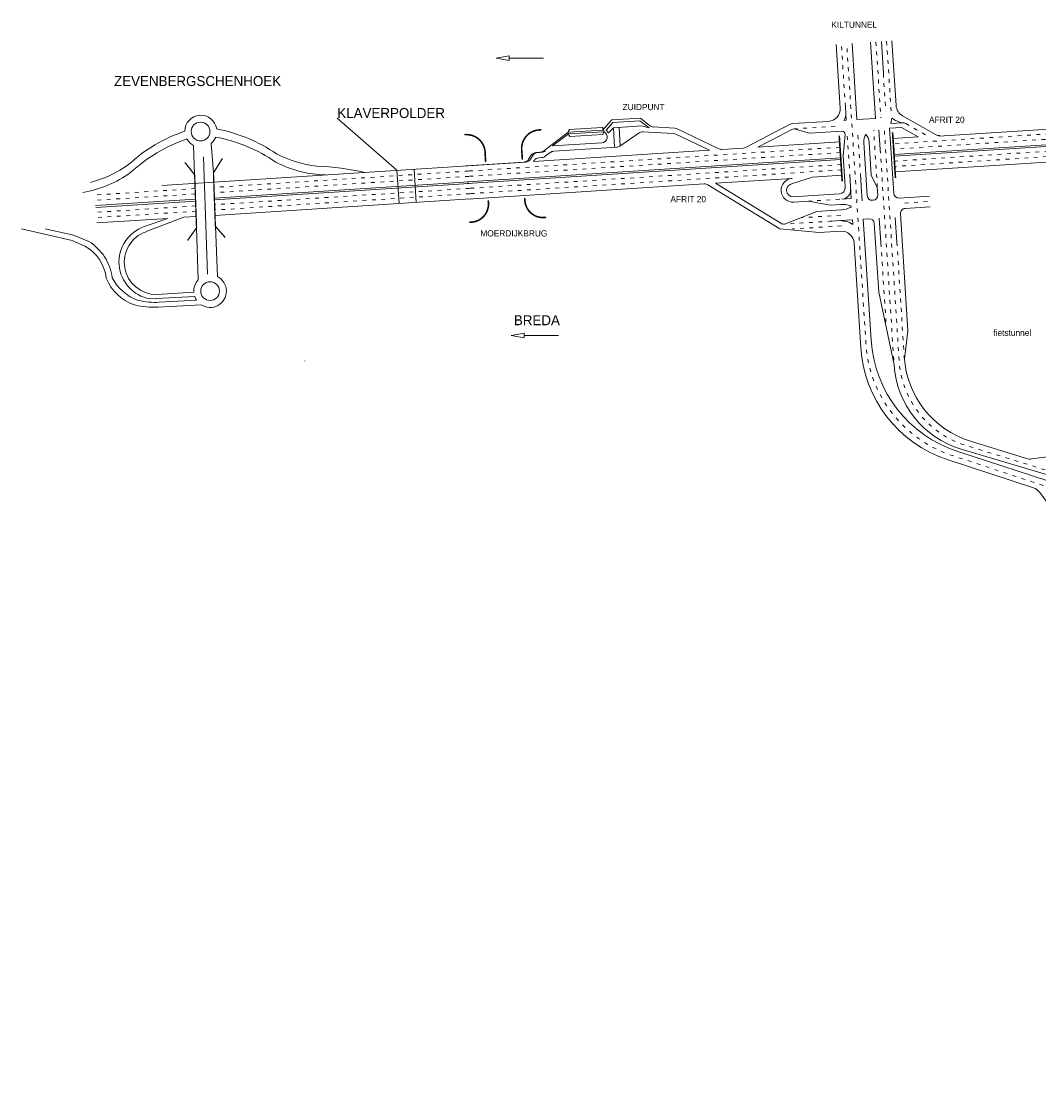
# Model space of a CAD drawing. Header units: metres. Extents: x 534 to 2093, y -2348 to -1299.
# Tile 2 of 7: x 1130 to 1453, y -1787 to -1445. Entities that reach past the tile are written whole.
import ezdxf

# ---------------------------------------------------------------- set-up
doc = ezdxf.new("R2010")
doc.units = ezdxf.units.M
doc.linetypes.add('ACAD_ISO03W100', pattern=[30, 12, -18])
doc.layers.get('0').update_dxf_attribs({"lineweight": 0})
for name, color, linetype, lineweight in [('deelstrepen', 8, 'ACAD_ISO03W100', 0), ('Kunstwerk', 7, 'Continuous', 0), ('RW-MARK', 7, 'Continuous', 0), ('Spoorweg solid', 7, 'Continuous', 0), ('Text', 7, 'Continuous', 0)]:
    doc.layers.add(name, color=color, linetype=linetype, lineweight=lineweight)

# ---------------------------------------------------------------- blocks, each defined once
blk = doc.blocks.new('PIJL', base_point=(0, 0, -0.1))
at = {"color": 0}
for p, q in [((0, 0), (5.45, 0)), ((7.5, 0), (5.45, 0.375)), ((5.45, 0.375), (5.45, -0.375)), ((5.45, -0.375), (7.5, 0))]:
    blk.add_line(p, q, dxfattribs=at)
blk = doc.blocks.new('Pijl 1')
at = {"layer": 'Text', "xscale": 2, "yscale": 2, "zscale": 2, "rotation": 180}
blk.add_blockref('PIJL', (20, 0), dxfattribs=at)

msp = doc.modelspace()

# ---------------------------------------------------------------- linework, layer by layer
at = {"layer": 'deelstrepen', "linetype": 'ACAD_ISO03W100', "ltscale": 0.1}
for p, q in [((1392.05, -1471.88), (1390.77, -1451.99)), ((1401.77, -1451.29), (1403.32, -1475.48)), ((1405.16, -1451.07), (1406.59, -1473.26)), ((1404.12, -1461.39), (1404.89, -1473.37)), ((1525.86, -1476.09), (1407.28, -1483.69)), ((1388.74, -1478.11), (1375.78, -1478.94)), ((1393.3, -1491.39), (1392.54, -1479.57)), ((1402.2, -1497.54), (1401.04, -1479.39)), ((1524.51, -1477.87), (1407.38, -1485.38)), ((1411.23, -1477.27), (1418.34, -1481.28)), ((1396.68, -1491.17), (1395.95, -1479.71)), ((1522.5, -1481.83), (1407.63, -1489.19)), ((1390.33, -1484.77), (1271.51, -1492.39)), ((1390.44, -1486.47), (1271.62, -1494.08)), ((1522.05, -1483.55), (1407.74, -1490.88)), ((1272.16, -1492.36), (1191.21, -1497.54)), ((1390.68, -1490.27), (1271.86, -1497.89)), ((1390.79, -1491.97), (1271.97, -1499.58)), ((1272.27, -1494.05), (1191.27, -1499.24)), ((1185.22, -1497.93), (1153.34, -1499.97)), ((1185.28, -1499.62), (1153.45, -1501.66)), ((1272.51, -1497.86), (1191.4, -1503.05)), ((1272.62, -1499.55), (1191.46, -1504.75)), ((1185.41, -1503.44), (1153.69, -1505.47)), ((1390.23, -1501.3), (1380.27, -1501.94)), ((1410.94, -1502.53), (1418.88, -1502.02)), ((1185.47, -1505.13), (1153.8, -1507.16)), ((1390.56, -1506.39), (1377.83, -1507.21)), ((1390.67, -1508.09), (1372.67, -1509.24)), ((1390.78, -1509.79), (1375.19, -1510.78)), ((1403.34, -1515.28), (1405.08, -1542.39)), ((1408.43, -1514.95), (1410.81, -1552.2))]:
    msp.add_line(p, q, dxfattribs=at)
at = {"layer": 'deelstrepen', "linetype": 'ACAD_ISO03W100', "ltscale": 0.1, "flags": 128}
for points in [[(1862.93, -1787.31), (1795.05, -1787.31, -0.090262), (1773.91, -1783.46, -0.025047), (1768.4, -1781.07, -0.08775), (1751.58, -1768.66), (1697.43, -1711.75, 0.078307), (1648.02, -1673.86), (1576.14, -1634.81, 0.047368), (1541.36, -1619.98), (1462.66, -1594.9), (1425.97, -1582.8, -0.306108), (1398.58, -1547.37), (1392.47, -1451.89)], [(1464.2, -1590.05), (1430.22, -1579.54, -0.311161), (1409.15, -1552.8), (1406.22, -1507.09), (1404.43, -1479.17)]]:
    msp.add_lwpolyline(points, format="xyb", dxfattribs=at)
msp.add_lwpolyline([(1403.13, -1485.46), (1404.52, -1507.2), (1407.52, -1553.96)], dxfattribs=at)
at = {"layer": 'deelstrepen', "color": 5, "linetype": 'ACAD_ISO03W100', "ltscale": 0.1, "flags": 128}
msp.add_lwpolyline([(1220.08, -1552.83), (1220.08, -1552.76)], dxfattribs=at)
at = {"layer": 'Kunstwerk', "const_width": 0.5}
for points in [[(1295.3, -1479.26, 0.479665), (1289.14, -1486.18), (1289.3, -1488.71)], [(1270.88, -1480.79, -0.458083), (1277.46, -1486.92), (1277.62, -1489.45)], [(1272.46, -1508.62, 0.487821), (1278.41, -1501.72)], [(1290.09, -1500.97, 0.487821), (1296.86, -1507.06)]]:
    msp.add_lwpolyline(points, format="xyb", dxfattribs=at)
at = {"layer": 'Kunstwerk', "ltscale": 0.1, "const_width": 0.5}
for points in [[(1391.03, -1495.65), (1390.09, -1481.09)], [(1407.97, -1494.57), (1407.04, -1480)]]:
    msp.add_lwpolyline(points, dxfattribs=at)
at = {"layer": 'Kunstwerk', "const_width": 0.4}
for points in [[(1181.92, -1489.57), (1185.06, -1493.52), (1185.66, -1510.4), (1182.8, -1514.43)], [(1194.78, -1513.49), (1191.65, -1509.92), (1191.04, -1492.94), (1193.88, -1488.36)]]:
    msp.add_lwpolyline(points, dxfattribs=at)
at = {"layer": 'RW-MARK'}
for p, q in [((1389.08, -1452.1), (1390.38, -1472.3)), ((1395.71, -1475.96), (1394.16, -1451.78)), ((1400.08, -1451.4), (1401.63, -1475.59)), ((1403.53, -1451.14), (1404.19, -1461.39)), ((1406.86, -1450.96), (1408.18, -1471.51)), ((1392.32, -1476.18), (1392.05, -1471.88)), ((1230.43, -1475.49), (1249.41, -1492.11)), ((1314.76, -1479.3), (1317.73, -1476.11)), ((1326.9, -1475.53), (1317.73, -1476.11)), ((1329.75, -1477.89), (1326.9, -1475.53)), ((1392.32, -1476.18), (1391.59, -1476.23)), ((1401.63, -1475.59), (1395.71, -1475.96)), ((1406.51, -1477.25), (1406.86, -1475.54)), ((1410.2, -1474.74), (1420.91, -1480.79)), ((1314.76, -1479.3), (1303.9, -1480)), ((1314.7, -1478.45), (1304.27, -1479.12)), ((1315.9, -1479.32), (1318.12, -1476.94)), ((1315.9, -1479.32), (1316.74, -1480.17)), ((1318.25, -1478.58), (1316.74, -1480.17)), ((1326.64, -1476.39), (1318.12, -1476.94)), ((1318.25, -1478.58), (1327.16, -1478.01)), ((1318.25, -1478.58), (1318.64, -1484.71)), ((1320.07, -1478.46), (1320.45, -1484.31)), ((1329.58, -1478.66), (1326.64, -1476.39)), ((1327.16, -1478.01), (1329.58, -1478.66)), ((1337.78, -1478.73), (1330.91, -1478.34)), ((1351.83, -1485.29), (1338.53, -1478.92)), ((1374.52, -1477.49), (1360.31, -1484.83)), ((1375.37, -1479.01), (1374.99, -1479.16)), ((1386.64, -1476.55), (1375.31, -1477.27)), ((1375.78, -1478.94), (1375.37, -1479.01)), ((1375.78, -1478.94), (1380.59, -1480.33)), ((1403.13, -1485.46), (1402.73, -1479.28)), ((1406.1, -1478.7), (1409.88, -1478.45)), ((1407.43, -1499.45), (1406.1, -1478.7)), ((1406.51, -1477.25), (1410.12, -1477.02)), ((1409.88, -1478.45), (1415.24, -1481.48)), ((1303.9, -1480), (1295.97, -1486)), ((1303.94, -1480.56), (1298.9, -1484.38)), ((1315.22, -1479.84), (1303.94, -1480.56)), ((1314.85, -1480.71), (1304.42, -1481.38)), ((1326.4, -1480.21), (1320.3, -1484.42)), ((1337.35, -1480.41), (1327.65, -1479.86)), ((1348.83, -1485.74), (1338.1, -1480.6)), ((1389.16, -1479.78), (1380.59, -1480.33)), ((1390.87, -1479.67), (1389.16, -1479.78)), ((1391.93, -1480.76), (1391.35, -1487.49)), ((1415.24, -1481.48), (1407.17, -1482)), ((1523.34, -1479.65), (1407.49, -1487.07)), ((1523.08, -1480.23), (1407.53, -1487.64)), ((1185.06, -1493.52), (1184.73, -1484.23)), ((1191.04, -1492.94), (1190.26, -1483.6)), ((1348.87, -1485.73), (1292.83, -1489.32)), ((1294.89, -1486.4), (1293.59, -1486.48)), ((1295.54, -1486.36), (1294.24, -1486.44)), ((1298.18, -1486.46), (1296.59, -1487.66)), ((1314.56, -1483.37), (1298.9, -1484.38)), ((1319.29, -1484.77), (1299.26, -1486.06)), ((1359.52, -1485.05), (1352.82, -1485.48)), ((1390.22, -1483.08), (1364.17, -1484.75)), ((1398.96, -1500.15), (1397.88, -1483.23)), ((1400.25, -1493.66), (1399.57, -1483.12)), ((1510.27, -1486.01), (1407.84, -1492.57)), ((1189.11, -1525.18), (1187.91, -1487.78)), ((1289.71, -1489.52), (1271.4, -1490.7)), ((1390.54, -1488.16), (1271.73, -1495.77)), ((1390.58, -1488.72), (1271.76, -1496.34)), ((1290.36, -1489.49), (1272.05, -1490.66)), ((1292.03, -1487.41), (1291.28, -1488.59)), ((1292.67, -1487.37), (1291.93, -1488.56)), ((1293, -1489.05), (1292.83, -1489.32)), ((1295.51, -1488.06), (1294.56, -1488.12)), ((1391.87, -1495.6), (1391.35, -1487.49)), ((1272.05, -1490.66), (1174.66, -1496.91)), ((1249.41, -1492.11), (1250.09, -1502.69)), ((1254.85, -1491.76), (1255.53, -1502.34)), ((1272.37, -1495.74), (1191.33, -1500.93)), ((1272.41, -1496.3), (1191.35, -1501.5)), ((1347.13, -1496.46), (1272.08, -1501.27)), ((1371.24, -1510.78), (1348.3, -1496.75)), ((1375.15, -1494.67), (1350.71, -1496.23)), ((1371.5, -1508.95), (1350.71, -1496.23)), ((1375.26, -1496.36), (1381.62, -1494.25)), ((1390.9, -1493.66), (1381.62, -1494.25)), ((1391.99, -1497.48), (1391.87, -1495.6)), ((1402.2, -1497.54), (1400.25, -1493.66)), ((1390.13, -1499.61), (1380.16, -1500.24)), ((1402.2, -1497.54), (1402.35, -1499.94)), ((1185.34, -1501.32), (1153.56, -1503.35)), ((1185.36, -1501.88), (1153.59, -1503.92)), ((1272.73, -1501.24), (1191.52, -1506.44)), ((1375.53, -1500.54), (1380.16, -1500.24)), ((1380.27, -1501.94), (1375.63, -1502.24)), ((1380.27, -1501.94), (1387.2, -1503.2)), ((1390.62, -1502.98), (1387.2, -1503.2)), ((1390.93, -1501.26), (1393.92, -1501.06)), ((1400.66, -1501.65), (1400.86, -1501.64)), ((1409.13, -1500.94), (1418.78, -1500.33)), ((1185.53, -1506.83), (1181.67, -1507.07)), ((1372.67, -1509.24), (1382.98, -1505.17)), ((1390.72, -1504.68), (1382.98, -1505.17)), ((1409.55, -1505.93), (1411.94, -1543.18)), ((1411.05, -1504.23), (1418.99, -1503.72)), ((1176.53, -1507.4), (1153.91, -1508.85)), ((1169.03, -1510.03), (1176.53, -1507.4)), ((1169.59, -1511.63), (1181.67, -1507.07)), ((1185.66, -1510.4), (1186.22, -1526.94)), ((1191.65, -1509.92), (1192.3, -1525.9)), ((1398.25, -1515.61), (1397.74, -1507.64)), ((1401.23, -1509.02), (1402.63, -1530.83)), ((1403.34, -1515.17), (1402.83, -1507.31)), ((1408.43, -1514.95), (1407.92, -1507.09)), ((1130, -1510.72), (1146.11, -1514.44)), ((1137.56, -1510.72), (1146.49, -1512.78)), ((1146.49, -1512.78), (1151.39, -1514.74)), ((1371.24, -1510.78), (1383.67, -1511.94)), ((1390.58, -1511.5), (1383.67, -1511.94)), ((1146.11, -1514.44), (1150.11, -1516.19)), ((1394.83, -1515.24), (1396.97, -1548.62)), ((1398.25, -1515.61), (1400.2, -1546.08)), ((1172.99, -1531.66), (1184.79, -1530.88)), ((1407.52, -1553.96), (1402.63, -1530.83)), ((1170.82, -1533), (1185.07, -1532.26)), ((1173.81, -1534.09), (1185.65, -1533.43)), ((1173.44, -1535.67), (1187.09, -1534.86)), ((1410.81, -1552.2), (1411.94, -1543.18)), ((1427.76, -1581.57), (1463.23, -1593.09)), ((1428.85, -1580.78), (1463.82, -1591.25))]:
    msp.add_line(p, q, dxfattribs=at)
for points in [[(1421.8, -1481.24), (1473.46, -1477.93), (1512.69, -1475.42, 0.162631), (1530.3, -1468.25, -0.303292), (1567.33, -1463.45), (1568.1, -1463.85, 0.138323), (1584.02, -1467.26)], [(1474.11, -1583.35), (1473.24, -1583.07, 0.111284), (1463.73, -1582.24), (1451.35, -1583.92, -0.109208), (1449.63, -1583.78), (1431.84, -1578.27)], [(1424.37, -1584.05), (1451.83, -1593.1, -0.152553), (1453.77, -1594.49), (1457.02, -1598.79, 0.155073), (1467.75, -1606.38), (1474.55, -1608.55, -0.281431), (1477.28, -1611.71), (1478.7, -1620.22)]]:
    msp.add_lwpolyline(points, format="xyb", dxfattribs=at)
for points in [[(1374.99, -1479.16), (1371.24, -1481.1), (1364.17, -1484.75)], [(1397.37, -1501.86), (1397.07, -1497.16), (1396.81, -1493.17)], [(1393.43, -1493.38), (1393.68, -1497.37), (1393.92, -1501.06)]]:
    msp.add_lwpolyline(points, dxfattribs=at)
for centre in [(1186.94, -1479.79), (1189.97, -1530.54)]:
    msp.add_circle(centre, 2.98, dxfattribs=at)
for centre, radius, start, end in [((1386.38, -1472.55), 4, 273.6669, 3.6669), ((1412.17, -1471.26), 4, 183.6669, 240.546), ((1187.02, -1479.7), 5.1, 8.5665, 179.8366), ((1388.18, -1474.14), 4, 328.4892, 3.6669), ((1412.25, -1468.01), 9.25, 234.4144, 256.723), ((1182.25, -1529.32), 51.33, 55.8291, 78.9824), ((1305.54, -1480.17), 1.65, 140.4453, 226.8885), ((1313.57, -1479.66), 1.65, 320.4453, 46.8885), ((1331.03, -1476.35), 2, 230.3291, 266.7672), ((1337.67, -1480.73), 2, 64.4306, 86.7672), ((1375.43, -1479.27), 2, 93.6669, 117.3234), ((1410.25, -1479.01), 2, 60.546, 93.6669), ((1197.89, -1527.06), 49.99, 108.6317, 132.5872), ((1199.84, -1531.42), 52.22, 109.3365, 132.3331), ((1187.01, -1479.69), 5.09, 208.887, 243.3606), ((1187.01, -1479.69), 5.09, 309.797, 338.6768), ((1181.84, -1532.26), 51.68, 55.8691, 78.9524), ((1314.43, -1481.52), 1.86, 273.1894, 64.8823), ((1327.54, -1481.86), 2, 86.7672, 124.6074), ((1337.24, -1482.41), 2, 64.4306, 86.7672), ((1390.93, -1480.67), 1, 355.0972, 93.6669), ((1401.87, -1482.98), 4, 145.6194, 183.6669), ((1395.58, -1483.38), 4, 3.6669, 41.7144), ((1293.72, -1488.48), 2, 93.6669, 147.7786), ((1294.36, -1488.44), 2, 93.6669, 147.7786), ((1294.77, -1484.4), 2, 273.6669, 307.1159), ((1295.41, -1484.37), 2, 273.6669, 307.1159), ((1299.39, -1488.05), 2, 93.6669, 127.1159), ((1319.16, -1482.78), 2, 273.6669, 304.6074), ((1352.69, -1483.48), 2, 244.4306, 273.6669), ((1359.39, -1483.05), 2, 273.6669, 297.3234), ((1227.4, -1457.99), 35.58, 242.26, 268.9604), ((1227.64, -1455.37), 35.58, 242.26, 263.9949), ((1289.59, -1487.53), 2, 273.6669, 327.7786), ((1290.23, -1487.49), 2, 273.6669, 327.7786), ((1294.69, -1490.12), 2, 93.6669, 147.7786), ((1295.39, -1486.06), 2, 273.6669, 307.1159), ((1143.76, -1464.03), 35.58, 279.3007, 306.001), ((1143.15, -1461.47), 35.58, 284.2662, 306.001), ((1219.85, -1581.9), 91.23, 77.6871, 87.4457), ((1347.26, -1498.46), 2, 58.5388, 93.6669), ((1375.39, -1498.45), 3.79, 93.6669, 273.6669), ((1375.39, -1498.45), 2.09, 93.6669, 273.6669), ((1390, -1497.61), 2, 273.6669, 3.6669), ((1390.73, -1498.26), 3, 273.7361, 3.6669), ((1400.56, -1500.05), 1.6, 183.6669, 273.6669), ((1400.76, -1500.04), 1.6, 273.6669, 3.6669), ((1409.03, -1499.35), 1.6, 183.6669, 273.6669), ((1391.17, -1509.79), 6.83, 68.0573, 94.6557), ((1393.65, -1503.64), 0.2, 299.2765, 68.0573), ((1390.41, -1497.86), 6.83, 272.6781, 299.2765), ((1411.15, -1505.82), 1.6, 93.6669, 183.6669), ((1172.99, -1521.36), 12, 109.2646, 184.0619), ((1372.54, -1507.25), 2, 238.5388, 273.6669), ((1399.64, -1509.12), 1.6, 3.6669, 93.6669), ((1172.99, -1521.36), 10.3, 109.2646, 270), ((1390.83, -1515.49), 4, 3.6669, 93.6669), ((1143.38, -1528.08), 13.66, 6.8374, 60.4781), ((1143.06, -1528.26), 15.88, 7.2308, 58.3578), ((1172.97, -1521.19), 12, 184.8486, 259.6458), ((1170.73, -1520.84), 14.89, 202.1332, 251.028), ((1171.99, -1519.44), 14.84, 207.3755, 251.0668), ((1189.97, -1530.54), 5.19, 136.181, 183.7595), ((1189.97, -1530.54), 5.19, 236.3291, 63.2727), ((1172.54, -1511.82), 22.31, 256.0775, 273.2728), ((1189.97, -1530.54), 5.19, 199.4085, 213.7833), ((1172.24, -1509.23), 26.46, 256.1177, 272.5967), ((1440.12, -1543.52), 40, 183.6669, 251.9995), ((1436.88, -1546.06), 40, 183.6669, 251.7642), ((1440.71, -1549.62), 30, 183.6669, 252.7951), ((1437.46, -1552.04), 30, 183.6669, 253.3301)]:
    msp.add_arc(centre, radius, start, end, dxfattribs=at)
at = {"layer": 'Spoorweg solid'}
for p, q in [((1387.22, -1508.31), (1394.35, -1507.85)), ((1394.45, -1509.31), (1394.35, -1507.85)), ((1397.74, -1507.64), (1399.53, -1507.52))]:
    msp.add_line(p, q, dxfattribs=at)
at = {"layer": 'Spoorweg solid', "ltscale": 0.1}
msp.add_arc((1421.9, -1479.05), 2, 240.546, 273.6669, dxfattribs=at)
at = {"layer": 'Spoorweg solid'}
msp.add_arc((1390.27, -1516.13), 8, 58.4892, 93.6669, dxfattribs=at)

# ---------------------------------------------------------------- block references
at = {"layer": 'Text'}
msp.add_blockref('Pijl 1', (1276, -1456.41), dxfattribs=at)
at = {"layer": 'Text', "xscale": 2, "yscale": 2, "zscale": 2, "rotation": 180}
msp.add_blockref('PIJL', (1300.76, -1544.69), dxfattribs=at)

# ---------------------------------------------------------------- texts
at = {"layer": 'Text'}
for s, height, p in [('KILTUNNEL', 1.978, (1387.57, -1446.78)), ('ZEVENBERGSCHENHOEK', 3.1791, (1159.42, -1465.32)), ('KLAVERPOLDER', 3.1791, (1230.43, -1475.49)), ('ZUIDPUNT', 1.978, (1321.16, -1472.98)), ('AFRIT 20', 1.978, (1418.64, -1477.02)), ('AFRIT 20', 1.978, (1336.4, -1502.26)), ('MOERDIJKBRUG', 1.9781, (1275.93, -1513.16)), ('BREDA', 3.179, (1286.59, -1541.38)), ('fietstunnel', 1.9781, (1439.09, -1544.77))]:
    msp.add_text(s, height=height, dxfattribs=at).set_placement(p)

doc.saveas('drawing.dxf')
